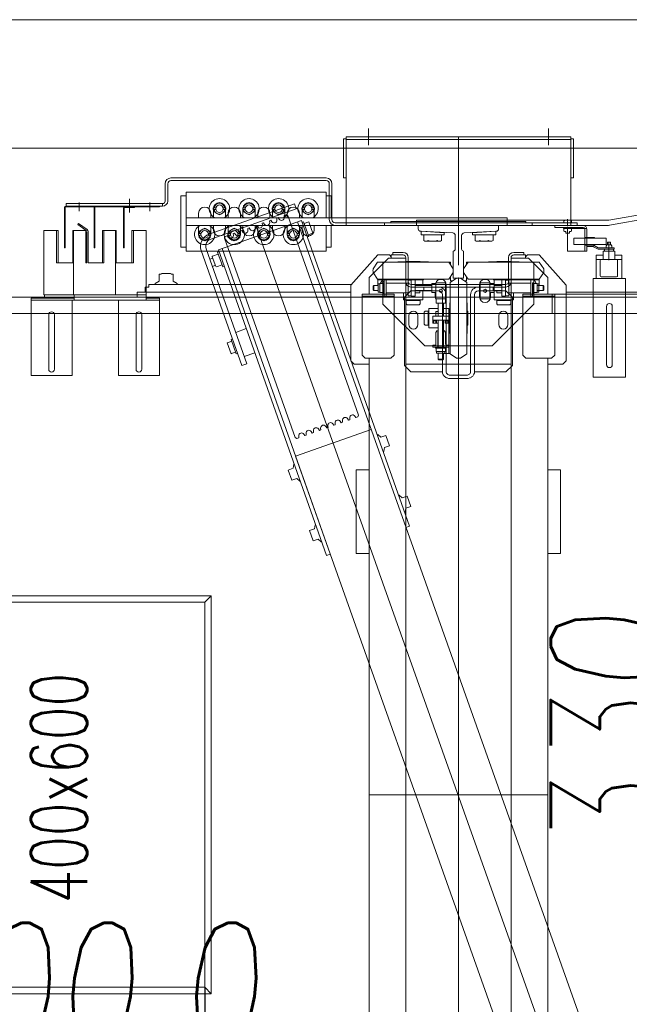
# Model space of a CAD drawing. Header units: millimetres. Extents: x 213386 to 459888, y 74252 to 208052.
# Tile 132 of 256: x 388364 to 389313, y 160598 to 162132. Entities that reach past the tile are written whole.
import ezdxf
from ezdxf.enums import TextEntityAlignment as Align

# ---------------------------------------------------------------- set-up
doc = ezdxf.new("R2010")
doc.units = ezdxf.units.MM
doc.linetypes.add('ČERCHOVANÁ', pattern=[25.4, 12.7, -6.35, 0, -6.35])
doc.layers.get('Defpoints').update_dxf_attribs({"color": 255, "lineweight": 0})
doc.layers.add('DIM_COMP_AUX', color=255, linetype='Continuous', lineweight=0, plot=False)
for name, color, linetype, lineweight in [('NOVÁ TENKÁ', 255, 'Continuous', 0), ('OSY', 255, 'Continuous', 0), ('ŽB', 255, 'Continuous', 0)]:
    doc.layers.add(name, color=color, linetype=linetype, lineweight=lineweight)
doc.styles.add('ROMANS', font='romans.shx', dxfattribs={"width": 0.75, "oblique": 5, "height": 200})
doc.styles.add('Text0.7_romans', font='romans.shx', dxfattribs={"width": 0.7})
doc.dimstyles.new('KONE_mm', dxfattribs={"dimscale": 15, "dimtxt": 3.5, "dimasz": 3.5, "dimexe": 2, "dimexo": 0, "dimgap": 2, "dimtad": 1, "dimdec": 0, "dimrnd": 0.01, "dimzin": 0, "dimdsep": 46, "dimtxsty": 'ROMANS', "dimsah": 1, "dimcen": 0, "dimclrd": 256, "dimclre": 256, "dimclrt": 256, "dimadec": 1, "dimazin": 3, "dimtfac": 1, "dimtdec": 0, "dimtmove": 0, "dimatfit": 3, "dimfxl": 1, "dimtolj": 1, "dimtzin": 0, "dimarcsym": 0})

# ---------------------------------------------------------------- blocks, each defined once
blk = doc.blocks.new('*D982')
at = {"layer": 'Defpoints', "color": 0, "transparency": 16777216}
for p in [(-429.8, 1725), (-300, 1725), (-300, 1325)]:
    blk.add_point(p, dxfattribs=at)
at = {"layer": 'DIM_COMP_AUX', "lineweight": -2, "transparency": 16777216}
for p, q in [((-300, 1725), (-459.8, 1725)), ((-429.8, 1377.5), (-429.8, 1672.5)), ((-300, 1325), (-459.8, 1325))]:
    blk.add_line(p, q, dxfattribs=at)
at = {"layer": 'DIM_COMP_AUX', "transparency": 16777216}
for points in [[(-421, 1672.5), (-438.5, 1672.5), (-429.8, 1725)], [(-421, 1377.5), (-438.5, 1377.5), (-429.8, 1325)]]:
    blk.add_solid(points, dxfattribs=at)
at = {"layer": 'DIM_COMP_AUX', "transparency": 16777216, "insert": (-299.8, 1525), "char_height": 200, "attachment_point": 5, "rotation": 270, "style": 'ROMANS'}
blk.add_mtext('\\A1;400.0', dxfattribs=at)
blk = doc.blocks.new('*D984')
at = {"layer": 'Defpoints', "color": 0, "transparency": 16777216}
for p in [(370, 556.2), (370, 505), (700, 505)]:
    blk.add_point(p, dxfattribs=at)
at = {"layer": 'DIM_COMP_AUX', "lineweight": -2, "transparency": 16777216}
for p, q in [((370, 505), (370, 586.2)), ((700, 505), (700, 586.2)), ((370, 556.2), (-134.9, 556.2)), ((647.5, 556.2), (422.5, 556.2))]:
    blk.add_line(p, q, dxfattribs=at)
at = {"layer": 'DIM_COMP_AUX', "transparency": 16777216}
for points in [[(422.5, 565), (422.5, 547.5), (370, 556.2)], [(647.5, 565), (647.5, 547.5), (700, 556.2)]]:
    blk.add_solid(points, dxfattribs=at)
at = {"layer": 'DIM_COMP_AUX', "transparency": 16777216, "insert": (91.3, 686.2), "char_height": 200, "attachment_point": 5, "style": 'ROMANS'}
blk.add_mtext('\\A1;330', dxfattribs=at)
blk = doc.blocks.new('10030_Elevator_0')
at = {"layer": 'NOVÁ TENKÁ'}
for p, q in [((775, 205), (775, 1880)), ((750, 205), (750, 1855)), ((773.4, 1595.35), (653.4, 1595.35)), ((653.4, 1595.35), (653.4, 1531.35)), ((770.4, 1395.35), (770.4, 1595.35)), ((773.4, 1574.35), (773.4, 1595.35)), ((662.9, 1567.85), (710.35, 1567.85)), ((710.35, 1567.85), (747.9, 1567.85)), ((773.4, 1528.35), (773.4, 1574.35)), ((778.9, 1574.35), (773.4, 1574.35)), ((709.85, 1558.85), (662.9, 1558.85)), ((747.9, 1558.85), (709.85, 1558.85)), ((778.9, 1553.85), (778.9, 1509.35)), ((917, 1540.5), (917, 1390.5)), ((917, 1540.5), (921, 1540.5)), ((921, 1540.5), (921, 1390.5)), ((653.4, 1531.35), (770.4, 1531.35)), ((773.4, 1528.35), (770.4, 1528.35)), ((778.9, 1528.35), (773.4, 1528.35)), ((878.9, 1529.35), (878.9, 1530.35)), ((879.26, 1509.31), (888.46, 1522.45)), ((880.8, 1508.02), (890.1, 1521.3)), ((890.1, 1521.3), (888.46, 1522.45)), ((922.76, 1520.19), (909.02, 1520.19)), ((778.9, 1507.85), (778.9, 1463.35)), ((828.9, 1508.55), (876.69, 1508.55)), ((828.9, 1506.55), (877.27, 1506.55)), ((778.9, 1482.35), (778.9, 1461.85)), ((878.9, 1463.85), (878.9, 1483.35)), ((653.4, 1459.35), (770.4, 1459.35)), ((653.4, 1395.35), (653.4, 1459.35)), ((653.4, 1395.35), (653.4, 1459.35)), ((878.9, 1463.85), (778.9, 1463.85)), ((778.9, 1461.85), (778.9, 1416.35)), ((828.9, 1463.85), (828.9, 1463.02)), ((828.9, 1463.85), (828.9, 1463.02)), ((828.9, 1438.35), (828.9, 1463.02)), ((878.9, 1463.02), (828.9, 1463.02)), ((878.9, 1464.02), (878.9, 1463.02)), ((914, 1451.19), (852, 1451.19)), ((852, 1450.19), (852, 1451.19)), ((914, 1450.19), (852, 1450.19)), ((928.4, 1442.19), (907.14, 1442.19)), ((915, 1434.19), (915, 1449.19)), ((916, 1434.19), (916, 1449.19)), ((662.9, 1431.85), (710.11, 1431.85)), ((710.11, 1431.85), (747.9, 1431.85)), ((775.16, 1430), (783, 1430)), ((783, 1097.5), (783, 1430)), ((828.9, 1438.35), (878.9, 1438.35)), ((916, 1434.19), (915, 1434.19)), ((710.11, 1422.85), (662.9, 1422.85)), ((747.9, 1422.85), (710.11, 1422.85)), ((773.4, 1416.35), (770.4, 1416.35)), ((773.4, 1395.35), (773.4, 1416.35)), ((773.4, 1416.35), (818.4, 1416.35)), ((818.9, 1416.35), (778.9, 1416.35)), ((791, 1417.5), (783, 1417.5)), ((791, 1417.5), (791, 1412)), ((791, 1412), (795, 1412)), ((795, 1096.61), (795, 1412)), ((796.72, 1402.25), (795, 1402.25)), ((800.33, 1396), (796.72, 1402.25)), ((811, 1396), (800.33, 1396)), ((811, 1396), (811, 1393)), ((922.76, 1410.19), (909.02, 1410.19)), ((653.4, 1395.35), (773.4, 1395.35)), ((811, 1393), (811.37, 1393)), ((811.37, 1393), (812, 1391.92)), ((812, 1391.92), (812, 1378.09)), ((917, 1390.5), (921, 1390.5)), ((952, 1386.5), (925, 1386.5)), ((952, 1382.5), (925, 1382.5)), ((796.72, 1367.75), (795, 1367.75)), ((800.33, 1374), (796.72, 1367.75)), ((800.33, 1374), (811, 1374)), ((811, 1377), (811.37, 1377)), ((811, 1374), (811, 1377)), ((811.37, 1377), (812, 1378.09)), ((957, 1377.5), (957, 1136)), ((961, 1377.5), (961, 1136)), ((847, 1136), (847, 1354)), ((847, 1354), (939, 1354)), ((853, 1362), (933, 1362)), ((853, 1354), (853, 1362)), ((887, 1354), (887, 854)), ((899, 1354), (899, 854)), ((933, 1354), (933, 1362)), ((939, 1354), (939, 1136)), ((874.41, 1334.78), (871.59, 1334.78)), ((871.59, 1334.78), (871.59, 1330.65)), ((874.41, 1330.65), (874.41, 1334.78)), ((-300, 1325), (-310, 1315)), ((300, 1325), (310, 1315)), ((668.73, 1266.94), (847.84, 1330.33)), ((671.39, 1259.4), (850.51, 1322.79)), ((868.11, 1333.47), (863.22, 1325)), ((863.22, 1325), (868.11, 1316.53)), ((871.59, 1333.47), (868.11, 1333.47)), ((871.59, 1315.22), (871.59, 1319.35)), ((873, 1334.5), (882, 1334.5)), ((877.89, 1333.47), (874.41, 1333.47)), ((874.41, 1319.35), (874.41, 1315.22)), ((882.78, 1325), (877.89, 1333.47)), ((877.89, 1316.53), (882.78, 1325)), ((882, 1334.5), (887, 1334.5)), ((906, 1334.5), (899, 1334.5)), ((825.35, 1297.97), (822.23, 1306.77)), ((845.14, 1304.98), (822.52, 1296.97)), ((838.05, 1313.32), (822.78, 1307.92)), ((823.17, 1313.12), (824.76, 1308.62)), ((834.48, 1317.12), (836.07, 1312.62)), ((842.31, 1303.98), (839.2, 1312.78)), ((845.98, 1302.62), (845.14, 1304.98)), ((865.82, 1315.48), (912.87, 1182.56)), ((868.11, 1316.53), (871.59, 1316.53)), ((874.41, 1315.22), (871.59, 1315.22)), ((873, 1315.5), (882, 1315.5)), ((873.36, 1318.15), (920.41, 1185.23)), ((874.41, 1316.53), (877.89, 1316.53)), ((887, 1311.5), (880, 1311.5)), ((882, 1315.5), (887, 1315.5)), ((899, 1315.5), (906, 1315.5)), ((904, 1311.5), (899, 1311.5)), ((908.11, 1310.47), (903.22, 1302)), ((913, 1311.5), (904, 1311.5)), ((911.59, 1310.47), (908.11, 1310.47)), ((911.59, 1307.65), (911.59, 1311.78)), ((911.59, 1311.78), (914.41, 1311.78)), ((914.41, 1311.78), (914.41, 1307.65)), ((917.89, 1310.47), (914.41, 1310.47)), ((922.78, 1302), (917.89, 1310.47)), ((848.8, 1303.63), (372.74, 1135.13)), ((556.33, 1183.91), (867.34, 1294.23)), ((704.04, 1290.05), (687.07, 1284.04)), ((704.04, 1290.05), (704.31, 1289.29)), ((706.54, 1282.98), (704.31, 1289.29)), ((737.59, 1257.9), (850.81, 1297.97)), ((823.35, 1294.62), (822.52, 1296.97)), ((894.59, 1174.5), (848.8, 1303.63)), ((867.34, 1294.23), (869.89, 1293.02)), ((868.61, 1288.22), (871.01, 1289.87)), ((869.89, 1293.02), (871.01, 1289.87)), ((874.41, 1288.78), (871.59, 1288.78)), ((871.59, 1288.78), (871.59, 1284.65)), ((874.41, 1284.65), (874.41, 1288.78)), ((880, 1292.5), (887, 1292.5)), ((904, 1292.5), (899, 1292.5)), ((903.22, 1302), (908.11, 1293.53)), ((913, 1292.5), (904, 1292.5)), ((908.11, 1293.53), (911.59, 1293.53)), ((911.59, 1296.35), (911.59, 1292.22)), ((911.59, 1292.22), (914.41, 1292.22)), ((914.41, 1292.22), (914.41, 1296.35)), ((914.41, 1293.53), (917.89, 1293.53)), ((917.89, 1293.53), (922.78, 1302)), ((709.37, 1283.98), (686.75, 1275.97)), ((687.58, 1273.61), (686.75, 1275.97)), ((687.34, 1283.28), (687.07, 1284.04)), ((689.57, 1276.97), (687.34, 1283.28)), ((710.2, 1281.62), (709.37, 1283.98)), ((726.25, 1260.25), (720.41, 1276.75)), ((868.11, 1287.47), (863.22, 1279)), ((863.22, 1279), (868.11, 1270.53)), ((871.59, 1287.47), (868.11, 1287.47)), ((874.29, 1280.62), (871.38, 1280.39)), ((871.59, 1269.22), (871.59, 1273.35)), ((872.62, 1276.91), (875.02, 1278.56)), ((873, 1288.5), (882, 1288.5)), ((874.29, 1280.62), (875.02, 1278.56)), ((877.89, 1287.47), (874.41, 1287.47)), ((874.41, 1273.35), (874.41, 1269.22)), ((882.78, 1279), (877.89, 1287.47)), ((877.89, 1270.53), (882.78, 1279)), ((882, 1288.5), (887, 1288.5)), ((906, 1288.5), (899, 1288.5)), ((737.59, 1257.9), (384.17, 1132.81)), ((668.73, 1266.94), (671.39, 1259.4)), ((688.55, 1246.9), (682.71, 1263.4)), ((868.11, 1270.53), (871.59, 1270.53)), ((874.41, 1269.22), (871.59, 1269.22)), ((873, 1269.5), (882, 1269.5)), ((874.41, 1270.53), (877.89, 1270.53)), ((878.3, 1269.31), (875.4, 1269.08)), ((876.63, 1265.6), (879.03, 1267.25)), ((878.3, 1269.31), (879.03, 1267.25)), ((882.31, 1258), (879.41, 1257.77)), ((887, 1265.5), (880, 1265.5)), ((882, 1269.5), (887, 1269.5)), ((882.31, 1258), (883.04, 1255.94)), ((899, 1269.5), (906, 1269.5)), ((904, 1265.5), (899, 1265.5)), ((908.11, 1264.47), (903.22, 1256)), ((913, 1265.5), (904, 1265.5)), ((911.59, 1264.47), (908.11, 1264.47)), ((911.59, 1261.65), (911.59, 1265.78)), ((911.59, 1265.78), (914.41, 1265.78)), ((914.41, 1265.78), (914.41, 1261.65)), ((917.89, 1264.47), (914.41, 1264.47)), ((922.78, 1256), (917.89, 1264.47)), ((-885.49, 616.04), (885.09, 1245.09)), ((874.41, 1242.78), (871.59, 1242.78)), ((871.59, 1242.78), (871.59, 1238.65)), ((874.41, 1238.65), (874.41, 1242.78)), ((880, 1246.5), (887, 1246.5)), ((880.64, 1254.29), (883.04, 1255.94)), ((886.32, 1246.69), (883.42, 1246.46)), ((884.65, 1242.98), (887.05, 1244.63)), ((886.32, 1246.69), (887.05, 1244.63)), ((904, 1246.5), (899, 1246.5)), ((903.22, 1256), (908.11, 1247.53)), ((913, 1246.5), (904, 1246.5)), ((908.11, 1247.53), (911.59, 1247.53)), ((911.59, 1250.35), (911.59, 1246.22)), ((911.59, 1246.22), (914.41, 1246.22)), ((914.41, 1246.22), (914.41, 1250.35)), ((914.41, 1247.53), (917.89, 1247.53)), ((917.89, 1247.53), (922.78, 1256)), ((868.11, 1241.47), (863.22, 1233)), ((863.22, 1233), (868.11, 1224.53)), ((871.59, 1241.47), (868.11, 1241.47)), ((871.59, 1223.22), (871.59, 1227.35)), ((873, 1242.5), (882, 1242.5)), ((877.89, 1241.47), (874.41, 1241.47)), ((874.41, 1227.35), (874.41, 1223.22)), ((882.78, 1233), (877.89, 1241.47)), ((877.89, 1224.53), (882.78, 1233)), ((882, 1242.5), (887, 1242.5)), ((890.33, 1235.38), (887.43, 1235.15)), ((888.67, 1231.67), (891.07, 1233.32)), ((890.33, 1235.38), (891.07, 1233.32)), ((906, 1242.5), (899, 1242.5)), ((868.11, 1224.53), (871.59, 1224.53)), ((874.41, 1223.22), (871.59, 1223.22)), ((873, 1223.5), (882, 1223.5)), ((874.41, 1224.53), (877.89, 1224.53)), ((887, 1219.5), (880, 1219.5)), ((882, 1223.5), (887, 1223.5)), ((894.35, 1224.07), (891.44, 1223.84)), ((892.68, 1220.36), (895.08, 1222.01)), ((894.35, 1224.07), (895.08, 1222.01)), ((898.36, 1212.76), (895.46, 1212.53)), ((898.36, 1212.76), (899.09, 1210.7)), ((899, 1223.5), (906, 1223.5)), ((904, 1219.5), (899, 1219.5)), ((908.11, 1218.47), (903.22, 1210)), ((913, 1219.5), (904, 1219.5)), ((911.59, 1218.47), (908.11, 1218.47)), ((911.59, 1215.65), (911.59, 1219.78)), ((911.59, 1219.78), (914.41, 1219.78)), ((914.41, 1219.78), (914.41, 1215.65)), ((917.89, 1218.47), (914.41, 1218.47)), ((922.78, 1210), (917.89, 1218.47)), ((874.41, 1196.78), (871.59, 1196.78)), ((871.59, 1196.78), (871.59, 1192.65)), ((874.41, 1192.65), (874.41, 1196.78)), ((880, 1200.5), (887, 1200.5)), ((896.69, 1209.05), (899.09, 1210.7)), ((904, 1200.5), (899, 1200.5)), ((902.37, 1201.45), (899.47, 1201.22)), ((903.49, 1198.3), (902.27, 1195.75)), ((902.37, 1201.45), (903.49, 1198.3)), ((903.22, 1210), (908.11, 1201.53)), ((913, 1200.5), (904, 1200.5)), ((908.11, 1201.53), (911.59, 1201.53)), ((911.59, 1204.35), (911.59, 1200.22)), ((911.59, 1200.22), (914.41, 1200.22)), ((914.41, 1200.22), (914.41, 1204.35)), ((914.41, 1201.53), (917.89, 1201.53)), ((917.89, 1201.53), (922.78, 1210)), ((-891.82, 679.78), (527.46, 1183.53)), ((492.54, 1181.78), (488.42, 1176.95)), ((505.9, 1194.99), (489.88, 1189.32)), ((492.54, 1181.78), (489.88, 1189.32)), ((508.57, 1187.45), (505.9, 1194.99)), ((508.57, 1187.45), (514.81, 1186.29)), ((514.81, 1186.29), (515.09, 1185.51)), ((569.17, 1065.69), (527.46, 1183.53)), ((556.32, 1183.91), (555.11, 1181.35)), ((555.11, 1181.35), (556.23, 1178.2)), ((902.27, 1195.75), (591.26, 1085.42)), ((868.11, 1195.47), (863.22, 1187)), ((863.22, 1187), (868.11, 1178.53)), ((871.59, 1195.47), (868.11, 1195.47)), ((871.59, 1177.22), (871.59, 1181.35)), ((873, 1196.5), (882, 1196.5)), ((877.89, 1195.47), (874.41, 1195.47)), ((874.41, 1181.35), (874.41, 1177.22)), ((882.78, 1187), (877.89, 1195.47)), ((877.89, 1178.53), (882.78, 1187)), ((882, 1196.5), (887, 1196.5)), ((906, 1196.5), (899, 1196.5)), ((920.41, 1185.23), (912.87, 1182.56)), ((-526.87, 676.67), (892.48, 1180.44)), ((418.45, 1005.98), (894.59, 1174.5)), ((488.42, 1176.95), (488.69, 1176.17)), ((559.13, 1178.43), (556.23, 1178.2)), ((559.51, 1168.95), (561.91, 1170.61)), ((559.51, 1168.95), (560.24, 1166.89)), ((563.14, 1167.12), (560.24, 1166.89)), ((868.11, 1178.53), (871.59, 1178.53)), ((869.9, 1163.11), (892.52, 1171.12)), ((874.41, 1177.22), (871.59, 1177.22)), ((873, 1177.5), (882, 1177.5)), ((874.41, 1178.53), (877.89, 1178.53)), ((887, 1173.5), (880, 1173.5)), ((882, 1177.5), (887, 1177.5)), ((890.16, 1170.28), (892.83, 1162.74)), ((891.69, 1173.48), (892.52, 1171.12)), ((899, 1177.5), (906, 1177.5)), ((904, 1173.5), (899, 1173.5)), ((908.11, 1172.47), (903.22, 1164)), ((913, 1173.5), (904, 1173.5)), ((911.59, 1172.47), (908.11, 1172.47)), ((911.59, 1169.65), (911.59, 1173.78)), ((911.59, 1173.78), (914.41, 1173.78)), ((914.41, 1173.78), (914.41, 1169.65)), ((917.89, 1172.47), (914.41, 1172.47)), ((922.78, 1164), (917.89, 1172.47)), ((411.63, 1161.62), (395.61, 1155.95)), ((398.28, 1148.41), (395.61, 1155.95)), ((414.3, 1154.08), (411.63, 1161.62)), ((414.3, 1154.08), (420.55, 1152.92)), ((420.55, 1152.92), (420.82, 1152.15)), ((563.52, 1157.64), (565.92, 1159.3)), ((563.52, 1157.64), (564.25, 1155.58)), ((567.15, 1155.82), (564.25, 1155.58)), ((869.06, 1165.47), (869.9, 1163.11)), ((874.92, 1156.4), (872.25, 1163.95)), ((874.92, 1156.4), (892.83, 1162.74)), ((880, 1154.5), (887, 1154.5)), ((904, 1154.5), (899, 1154.5)), ((903.22, 1164), (908.11, 1155.53)), ((913, 1154.5), (904, 1154.5)), ((908.11, 1155.53), (911.59, 1155.53)), ((911.59, 1158.35), (911.59, 1154.22)), ((911.59, 1154.22), (914.41, 1154.22)), ((914.41, 1154.22), (914.41, 1158.35)), ((914.41, 1155.53), (917.89, 1155.53)), ((917.89, 1155.53), (922.78, 1164)), ((398.28, 1148.41), (394.15, 1143.58)), ((394.15, 1143.58), (394.43, 1142.8)), ((567.53, 1146.34), (569.93, 1147.99)), ((567.53, 1146.34), (568.26, 1144.28)), ((571.16, 1144.51), (568.26, 1144.28)), ((571.54, 1135.03), (573.94, 1136.68)), ((887, 1136), (847, 1136)), ((853, 1128), (853, 1136)), ((939, 1136), (899, 1136)), ((933, 1128), (933, 1136)), ((374.74, 1129.47), (372.74, 1135.13)), ((571.54, 1135.03), (572.27, 1132.97)), ((575.18, 1133.2), (572.27, 1132.97)), ((575.55, 1123.72), (577.95, 1125.37)), ((575.55, 1123.72), (576.28, 1121.66)), ((579.19, 1121.89), (576.28, 1121.66)), ((887, 1128), (853, 1128)), ((891, 815), (891, 1122)), ((952, 1131), (896, 1131)), ((952, 1127), (896, 1127)), ((933, 1128), (899, 1128)), ((579.57, 1112.41), (581.96, 1114.06)), ((579.57, 1112.41), (580.3, 1110.35)), ((583.2, 1110.58), (580.3, 1110.35)), ((991.79, 1105), (887, 1105)), ((887, 1105), (887, 755)), ((887, 755), (887, 1105)), ((887, 1105), (887, 755)), ((891, 1105), (891, 755)), ((960, 1105), (1025, 1105)), ((1021, 1105), (1021, 755)), ((1025, 1105), (1025, 755)), ((1025, 755), (1025, 1105)), ((1025, 1105), (1025, 755)), ((583.58, 1101.1), (585.98, 1102.75)), ((583.58, 1101.1), (584.31, 1099.04)), ((587.21, 1099.27), (584.31, 1099.04)), ((587.59, 1089.79), (589.99, 1091.44)), ((587.59, 1089.79), (588.71, 1086.64)), ((676, 1097.5), (671, 1092.5)), ((671, 1092.5), (671, 1069)), ((794, 1097.5), (676, 1097.5)), ((841, 1055.5), (794, 1097.5)), ((376, 1089), (506, 1089)), ((376, 1077), (376, 1089)), ((376, 1071), (376, 1077)), ((506, 1077), (506, 1089)), ((506, 1071), (506, 1077)), ((588.71, 1086.64), (591.26, 1085.42)), ((685, 1080), (680, 1075)), ((680, 1075), (680, 1035)), ((685, 1080), (780, 1080)), ((777, 1030), (777, 1080)), ((780, 1030), (780, 1080)), ((680, 1069), (-806, 1069)), ((0, 1069), (0, 791)), ((376, 1071), (376, 1069)), ((506, 1071), (506, 1069)), ((806, 1069), (780, 1069)), ((786.5, 1062.89), (785.5, 1061.89)), ((793.5, 1061.89), (785.5, 1061.89)), ((785.5, 1061.89), (785.5, 1055.1)), ((792.5, 1062.89), (786.5, 1062.89)), ((793.5, 1061.89), (792.5, 1062.89)), ((793.5, 1061.89), (793.5, 1055.1)), ((813.5, 1062.89), (803.5, 1055.88)), ((836, 1039), (806, 1069)), ((819.5, 1062.89), (829.5, 1055.88)), ((1037.91, 1070.03), (1012.09, 1070.03)), ((534.41, 1047.02), (534.68, 1046.24)), ((534.68, 1046.24), (540.92, 1045.09)), ((543.59, 1037.54), (540.92, 1045.09)), ((543.59, 1037.54), (559.62, 1043.22)), ((561.08, 1055.59), (556.95, 1050.76)), ((556.95, 1050.76), (559.62, 1043.22)), ((560.8, 1056.36), (561.08, 1055.59)), ((764.5, 1047.5), (699.5, 982.5)), ((829.5, 1047.5), (764.5, 1047.5)), ((777, 1045.5), (789.5, 1045.5)), ((777, 1042.5), (777, 1045.5)), ((797.5, 1047.1), (781.5, 1047.1)), ((781.5, 1047.1), (781.5, 1045.5)), ((781.5, 1045.5), (797.5, 1045.5)), ((796.69, 1052.6), (782.31, 1052.6)), ((782.31, 1047.5), (782.31, 1052.6)), ((783, 1055.1), (783, 1052.6)), ((783, 1055.1), (796, 1055.1)), ((784.11, 1047.1), (794.89, 1047.1)), ((802, 1045.5), (789.5, 1045.5)), ((793.5, 1055.5), (802, 1055.5)), ((796, 1055.1), (796, 1052.6)), ((796.69, 1047.5), (796.69, 1052.6)), ((797.5, 1045.5), (797.5, 1047.1)), ((802, 985.5), (802, 1055.5)), ((802, 1055), (802, 985)), ((802, 1055), (802, 985)), ((802, 1042.5), (802, 1045.5)), ((803.5, 1055.88), (803.5, 1000.5)), ((829.5, 1055.88), (829.5, 1000.5)), ((841, 1055.5), (841, 1052.5)), ((841, 1037.5), (841, 1052.5)), ((887, 1045), (887, 745)), ((887, 1045), (891, 1045)), ((891, 1045), (891, 745)), ((680, 1035), (685, 1030)), ((685, 1030), (780, 1030)), ((777, 1042.5), (780.5, 1042.5)), ((799, 1042.5), (778.5, 1042.5)), ((778.5, 1042.5), (799, 1042.5)), ((782, 1042.5), (782, 1008.5)), ((797, 1042.5), (797, 1008.5)), ((802, 1042.5), (798.5, 1042.5)), ((836, 1020), (836, 1039)), ((836, 1034.5), (841, 1034.5)), ((838, 1034.5), (841, 1037.5)), ((841, 1032), (841, 1034.5)), ((841, 1032), (841, 1016)), ((841, 1032), (845, 1032)), ((845, 1032), (845, 1016)), ((891, 1035), (893, 1035)), ((893, 1035), (893, 930)), ((440.14, 1013.66), (440.41, 1012.88)), ((440.41, 1012.88), (446.66, 1011.72)), ((466.81, 1022.22), (462.68, 1017.39)), ((462.68, 1017.39), (465.35, 1009.85)), ((466.53, 1023), (466.81, 1022.22)), ((669, 1014), (659, 1004)), ((775, 1014), (669, 1014)), ((771, 1015.5), (771, 1000.5)), ((782, 1015.5), (771, 1015.5)), ((785, 1004), (775, 1014)), ((803, 1000.5), (803, 1024)), ((830, 1000.5), (830, 1024)), ((836, 1020), (836, 1012)), ((836, 1012), (-837, 1012)), ((418.45, 1005.98), (416.45, 1011.64)), ((449.32, 1004.18), (446.66, 1011.72)), ((449.32, 1004.18), (465.35, 1009.85)), ((659, 961), (659, 1004)), ((671, 1012), (671, 848)), ((763.5, 1009.98), (764.97, 1011.45)), ((763.5, 991.02), (763.5, 1009.98)), ((771, 1011.45), (764.97, 1011.45)), ((770, 1011.45), (770, 1000.5)), ((770, 989.55), (770, 1000.5)), ((771, 1011.45), (771, 1000.5)), ((771, 985.5), (771, 1000.5)), ((771, 989.55), (771, 1000.5)), ((777, 997.5), (777, 1003.5)), ((777, 1003.5), (802, 1003.5)), ((777, 997.5), (802, 997.5)), ((777.25, 1008.5), (789.5, 1008.5)), ((777.25, 1003.5), (777.25, 1008.5)), ((782, 997.5), (782, 989.95)), ((782, 995.5), (782, 997.5)), ((785, 1004), (785, 961)), ((785.5, 997.5), (785.5, 971.5)), ((801.75, 1008.5), (789.5, 1008.5)), ((801.75, 1003.5), (789.5, 1003.5)), ((791, 1004), (791, 930)), ((793.5, 997.5), (793.5, 971.5)), ((795, 1004), (795, 930)), ((837, 1008), (799, 1008)), ((801.75, 1003.5), (801.75, 1008.5)), ((802, 992), (802, 1009)), ((803, 1009), (802, 1009)), ((803, 1000.5), (803, 977)), ((803.5, 945.12), (803.5, 1000.5)), ((829.5, 945.12), (829.5, 1000.5)), ((830, 1011.25), (831, 1011.25)), ((830, 1000.5), (830, 977)), ((831, 1011.25), (831, 1000.5)), ((831, 989.75), (831, 1000.5)), ((699.5, 982.5), (699.5, 877.5)), ((733.02, 983.5), (731.55, 982.03)), ((731.55, 976), (731.55, 982.03)), ((751.98, 983.5), (733.02, 983.5)), ((751.98, 983.5), (753.45, 982.03)), ((753.45, 976), (753.45, 982.03)), ((763.5, 991.02), (764.97, 989.55)), ((771, 989.55), (764.97, 989.55)), ((785.5, 985.5), (771, 985.5)), ((785.5, 989.95), (782, 989.95)), ((785, 984), (791, 984)), ((791, 984), (791, 961)), ((793.5, 985.5), (802, 985.5)), ((803, 992), (802, 992)), ((803, 984), (802, 985)), ((803, 984), (802, 985)), ((830, 989.75), (831, 989.75)), ((863.57, 983.86), (872.38, 983.86)), ((872.38, 988), (872.38, 952)), ((872.38, 988), (878.28, 988)), ((872.38, 983.86), (872.38, 956.14)), ((875.38, 952), (878.28, 988)), ((887, 995.5), (887, 698.04)), ((887, 995.5), (895, 995.5)), ((895, 995.5), (895, 698.04)), ((697.5, 970), (697.5, 957.5)), ((700.5, 970), (697.5, 970)), ((700.5, 970), (700.5, 966.5)), ((700.51, 966.79), (700.65, 965.85)), ((727.5, 976), (742.5, 976)), ((727.5, 961.5), (727.5, 976)), ((731.55, 977), (742.5, 977)), ((731.55, 976), (742.5, 976)), ((734.5, 969.75), (734.5, 961.5)), ((734.5, 969.75), (739.5, 969.75)), ((734.5, 968.75), (738.5, 968.75)), ((738.5, 968.75), (738.5, 965.25)), ((738.5, 965.25), (738.5, 967)), ((739.5, 970), (739.5, 945)), ((745.5, 970), (739.5, 970)), ((739.5, 969.75), (739.5, 957.5)), ((753.45, 977), (742.5, 977)), ((757.5, 976), (742.5, 976)), ((753.45, 976), (742.5, 976)), ((745.5, 970), (745.5, 945)), ((757.5, 961.5), (757.5, 976)), ((782.31, 965), (782.31, 971.5)), ((782.31, 971.5), (796.69, 971.5)), ((796.69, 965), (796.69, 971.5)), ((862.28, 980.39), (862.28, 959.61)), ((659, 961), (659, 955)), ((659, 955), (779, 955)), ((677.5, 960.5), (678.5, 961.5)), ((677.5, 954.5), (677.5, 960.5)), ((678.5, 953.5), (677.5, 954.5)), ((678.5, 961.5), (687.9, 961.5)), ((678.5, 953.5), (678.5, 961.5)), ((678.5, 953.5), (687.9, 953.5)), ((687.5, 953.5), (687.5, 945)), ((687.5, 953.5), (687.5, 943)), ((687.9, 951), (687.9, 964)), ((687.9, 964), (690.4, 964)), ((690.4, 964.69), (690.4, 950.31)), ((695.9, 964.69), (690.4, 964.69)), ((695.9, 965.5), (695.9, 949.5)), ((697.5, 965.5), (695.9, 965.5)), ((695.9, 952.11), (695.9, 962.89)), ((697.5, 949.5), (697.5, 965.5)), ((722.5, 962), (697.5, 962)), ((697.5, 961.5), (739.5, 961.5)), ((697.5, 950), (697.5, 957.5)), ((697.5, 945), (697.5, 957.5)), ((697.5, 950), (697.5, 954.5)), ((697.5, 953.5), (739.5, 953.5)), ((722.5, 953), (697.5, 953)), ((702, 965), (719.9, 965)), ((722.5, 963.5), (719.9, 965)), ((722.5, 951.5), (719.9, 950)), ((722.5, 963.5), (722.5, 961.5)), ((722.5, 951.5), (722.5, 953.5)), ((734.5, 965.25), (738.5, 965.25)), ((734.5, 964.25), (739.5, 964.25)), ((739.5, 945.25), (739.5, 957.5)), ((747.5, 965), (745.5, 965)), ((745.5, 965), (753.05, 965)), ((745.5, 961.5), (765.99, 961.5)), ((745.5, 953.5), (765.99, 953.5)), ((753.05, 961.5), (753.05, 965)), ((757.5, 953.5), (757.5, 945)), ((765.99, 950.32), (765.99, 964.7)), ((772.5, 964.7), (765.99, 964.7)), ((772.49, 962.9), (772.49, 952.11)), ((772.5, 965), (797.5, 965)), ((772.5, 965), (772.5, 950)), ((775.5, 966), (782.31, 966)), ((794.89, 965), (784.11, 965)), ((797.5, 965), (797.5, 950)), ((829.5, 957.5), (829.5, 942.5)), ((872.38, 956.14), (863.57, 956.14)), ((872.38, 952), (875.38, 952)), ((648.54, 943), (648.54, 917)), ((648.54, 917), (648.54, 943)), ((653.77, 917), (653.77, 943)), ((659, 949), (779, 949)), ((680.11, 933), (687.12, 943)), ((687.12, 943), (742.5, 943)), ((700.5, 945), (687.5, 945)), ((687.9, 951), (690.4, 951)), ((695.9, 950.31), (690.4, 950.31)), ((695.9, 949.5), (697.5, 949.5)), ((757.5, 945), (698.84, 945)), ((700.5, 945), (700.5, 948.5)), ((702, 950), (719.9, 950)), ((742.5, 943.5), (719, 943.5)), ((751, 945), (734, 945)), ((734, 943.5), (734, 945)), ((734.5, 945), (734.5, 950.75)), ((734.5, 950.75), (739.5, 950.75)), ((734.5, 949.75), (738.5, 949.75)), ((734.5, 946.25), (738.5, 946.25)), ((734.5, 945.25), (739.5, 945.25)), ((734.5, 945.25), (739.5, 945.25)), ((738.5, 946.5), (738.5, 949.75)), ((738.5, 946.25), (738.5, 949.75)), ((742.5, 943.5), (766, 943.5)), ((797.88, 943), (742.5, 943)), ((751, 943.5), (751, 945)), ((772.5, 950.32), (765.99, 950.32)), ((797.5, 950), (772.5, 950)), ((794.5, 949), (775.5, 949)), ((804.89, 933), (797.88, 943)), ((807.24, 942.5), (800.5, 942.5)), ((800.5, 942.5), (800.5, 939.26)), ((813.5, 938.11), (803.5, 945.12)), ((819.5, 938.11), (829.5, 945.12)), ((829.5, 942.5), (825.76, 942.5)), ((-805, 930), (805, 930)), ((-750, 930), (750, 930)), ((680.11, 927), (687.12, 917)), ((791, 930), (791, 856)), ((795, 930), (795, 856)), ((804.89, 927), (797.88, 917)), ((800.5, 917.5), (800.5, 920.74)), ((813.5, 921.89), (803.5, 914.88)), ((819.5, 921.89), (829.5, 914.88)), ((825.18, 930), (948.82, 930)), ((887, 930), (887, 715.55)), ((887, 930), (1025, 930)), ((893, 825), (893, 930)), ((779, 911), (659, 911)), ((687.12, 917), (742.5, 917)), ((742.5, 916.5), (719, 916.5)), ((731.75, 916.5), (731.75, 915.5)), ((731.75, 915.5), (742.5, 915.5)), ((797.88, 917), (742.5, 917)), ((742.5, 916.5), (766, 916.5)), ((753.25, 915.5), (742.5, 915.5)), ((753.25, 916.5), (753.25, 915.5)), ((807.24, 917.5), (800.5, 917.5)), ((803.5, 914.88), (803.5, 859.5)), ((829.5, 917.5), (825.76, 917.5)), ((829.5, 902.5), (829.5, 917.5)), ((829.5, 914.88), (829.5, 859.5)), ((872.38, 872), (872.38, 908)), ((872.38, 908), (875.38, 908)), ((875.38, 908), (878.28, 872)), ((659, 899), (659, 905)), ((659, 905), (779, 905)), ((659, 856), (659, 899)), ((772.5, 896), (797.5, 896)), ((772.5, 881), (772.5, 896)), ((775.5, 897), (794.5, 897)), ((785, 899), (785, 856)), ((791, 899), (791, 876)), ((791, 880), (791, 890)), ((797.5, 881), (797.5, 896)), ((862.28, 879.61), (862.28, 900.39)), ((872.38, 903.86), (863.57, 903.86)), ((872.38, 876.14), (872.38, 903.86)), ((764.5, 812.5), (699.5, 877.5)), ((785.5, 874.5), (771, 874.5)), ((771, 874.5), (771, 859.5)), ((797.5, 881), (772.5, 881)), ((782.31, 880), (775.5, 880)), ((782.31, 881), (782.31, 874.5)), ((784.11, 881), (794.89, 881)), ((794.89, 874.5), (784.11, 874.5)), ((785, 876), (791, 876)), ((785.5, 862.5), (785.5, 874.5)), ((793.5, 874.5), (802, 874.5)), ((793.5, 862.5), (793.5, 874.5)), ((796.69, 881), (796.69, 874.5)), ((803, 876), (802, 875)), ((802, 805), (802, 875)), ((802, 874.5), (802, 804.5)), ((803, 859.5), (803, 883)), ((830, 859.5), (830, 883)), ((863.57, 876.14), (872.38, 876.14)), ((763.5, 868.98), (764.97, 870.45)), ((763.5, 868.98), (763.5, 859.5)), ((763.5, 850.02), (763.5, 859.5)), ((771, 870.45), (764.97, 870.45)), ((770, 870.45), (770, 859.5)), ((770, 848.55), (770, 859.5)), ((771, 870.45), (771, 859.5)), ((771, 844.5), (771, 859.5)), ((771, 848.55), (771, 859.5)), ((777, 862.5), (802, 862.5)), ((777, 862.5), (777, 856.5)), ((782, 870.05), (782, 862.5)), ((785.5, 870.05), (782, 870.05)), ((803, 868), (802, 868)), ((802, 868), (802, 851)), ((803, 859.5), (803, 836)), ((803.5, 804.12), (803.5, 859.5)), ((829.5, 804.12), (829.5, 859.5)), ((830, 870.25), (831, 870.25)), ((830, 859.5), (830, 836)), ((831, 870.25), (831, 859.5)), ((831, 848.75), (831, 859.5)), ((872.38, 872), (878.28, 872)), ((-836, 848), (836, 848)), ((659, 856), (669, 846)), ((669, 846), (775, 846)), ((763.5, 850.02), (764.97, 848.55)), ((771, 848.55), (764.97, 848.55)), ((782, 844.5), (771, 844.5)), ((775, 846), (785, 856)), ((777, 856.5), (802, 856.5)), ((777.25, 856.5), (789.5, 856.5)), ((777.25, 856.5), (777.25, 851.5)), ((777.25, 851.5), (789.5, 851.5)), ((799, 856.5), (778.5, 856.5)), ((782, 817.5), (782, 851.5)), ((801.75, 856.5), (789.5, 856.5)), ((801.75, 851.5), (789.5, 851.5)), ((797, 817.5), (797, 851.5)), ((799, 852), (837, 852)), ((799, 848), (837, 848)), ((801.75, 856.5), (801.75, 851.5)), ((803, 851), (802, 851)), ((830, 848.75), (831, 848.75)), ((836, 840), (836, 848)), ((841, 844), (841, 828)), ((845, 844), (845, 828)), ((899, 854), (887, 854)), ((685, 830), (680, 825)), ((685, 830), (780, 830)), ((777, 830), (777, 780)), ((780, 830), (780, 780)), ((836, 840), (836, 821)), ((680, 825), (680, 785)), ((777, 817.5), (780.5, 817.5)), ((777, 817.5), (777, 814.5)), ((777, 814.5), (789.5, 814.5)), ((778.5, 817.5), (799, 817.5)), ((798.5, 817.5), (780.5, 817.5)), ((781.5, 814.5), (797.5, 814.5)), ((781.5, 812.9), (781.5, 814.5)), ((797.5, 814.5), (797.5, 812.9)), ((802, 817.5), (798.5, 817.5)), ((802, 817.5), (802, 814.5)), ((806, 791), (836, 821)), ((841, 825.5), (836, 825.5)), ((841, 822.5), (838, 825.5)), ((841, 828), (841, 825.5)), ((841, 828), (845, 828)), ((841, 807.5), (841, 822.5)), ((887, 815), (891, 815)), ((891, 825), (893, 825)), ((829.5, 812.5), (764.5, 812.5)), ((797.5, 812.9), (781.5, 812.9)), ((782.31, 812.9), (782.31, 807.4)), ((796.69, 807.4), (782.31, 807.4)), ((783, 804.9), (783, 807.4)), ((783, 804.9), (796, 804.9)), ((784.11, 812.9), (794.89, 812.9)), ((785.5, 798.11), (785.5, 807.4)), ((793.5, 798.11), (785.5, 798.11)), ((786.5, 797.11), (785.5, 798.11)), ((793.5, 798.11), (792.5, 797.11)), ((793.5, 798.11), (793.5, 807.4)), ((793.5, 804.5), (802, 804.5)), ((794, 762.5), (841, 804.5)), ((796, 804.9), (796, 807.4)), ((796.69, 812.9), (796.69, 807.4)), ((813.5, 797.11), (803.5, 804.12)), ((819.5, 797.11), (829.5, 804.12)), ((841, 807.5), (841, 804.5)), ((-806, 791), (680, 791)), ((376, 789), (376, 791)), ((376, 789), (376, 783)), ((376, 783), (376, 771)), ((506, 789), (506, 791)), ((506, 789), (506, 783)), ((506, 783), (506, 771)), ((671, 791), (671, 767.5)), ((680, 785), (685, 780)), ((750, 784), (780, 784)), ((750, 558), (750, 784)), ((806, 791), (780, 791)), ((780, 784), (780, 558)), ((792.5, 797.11), (786.5, 797.11)), ((1037.91, 789.97), (1012.09, 789.97)), ((376, 771), (506, 771)), ((671, 767.5), (676, 762.5)), ((685, 780), (774, 780)), ((777, 780), (774, 780)), ((777, 780), (780, 780)), ((887, 780), (884, 780)), ((884, 760), (884, 780)), ((887, 736), (887, 780)), ((794, 762.5), (676, 762.5)), ((783, 430), (783, 762.5)), ((882, 760), (847, 760)), ((847, 730), (847, 760)), ((877.4, 763), (877.4, 764.33)), ((877.4, 755.67), (877.4, 757)), ((881.86, 765.77), (877.94, 765.77)), ((881.86, 754.23), (877.94, 754.23)), ((882, 730.08), (882, 760)), ((882.4, 766.25), (884, 766.25)), ((882.4, 753.75), (882.4, 766.25)), ((882.4, 764.33), (882.4, 760)), ((882.4, 753.75), (884, 753.75)), ((884, 760), (884, 766.25)), ((884, 736), (884, 760)), ((896.79, 760), (886, 760)), ((887, 755), (991.79, 755)), ((891, 765.77), (894.46, 765.77)), ((891, 754.23), (891, 765.77)), ((894.46, 754.23), (891, 754.23)), ((895, 755.67), (895, 764.33)), ((1025, 755), (960, 755)), ((857, 750.18), (867, 750.18)), ((887, 745), (891, 745)), ((881, 733), (847, 733)), ((881, 730), (847, 730)), ((854, 730.18), (854, 720.68)), ((854, 730.18), (856, 730.18)), ((856, 732.18), (857, 732.18)), ((857, 732.18), (856, 732.18)), ((868, 732.18), (867, 732.18)), ((867, 732.18), (868, 732.18)), ((867, 700.18), (867, 725.18)), ((868, 718.18), (868, 732.18)), ((650.4, 720), (804.4, 720)), ((650.4, 720), (650.4, 670)), ((804.4, 670), (804.4, 720)), ((804.4, 715.68), (840.4, 715.68)), ((807, 683.68), (807, 707.68)), ((808.5, 709.18), (832.5, 709.18)), ((834, 675.68), (834, 715.68)), ((840.4, 704.68), (840.4, 715.68)), ((850, 687.68), (850, 711.68)), ((853.76, 719.74), (850.47, 713.56)), ((852, 687.68), (852, 711.68)), ((855.53, 718.8), (852.24, 712.62)), ((856, 718.18), (857, 718.18)), ((867, 718.18), (868, 718.18)), ((669.9, 699.5), (760.9, 699.5)), ((669.9, 690.5), (760.9, 690.5)), ((833.05, 695.68), (856.8, 695.68)), ((834, 704.68), (847, 704.68)), ((847, 686.68), (847, 704.68)), ((847, 702.68), (850, 702.68)), ((850.4, 695.68), (856.8, 695.68)), ((852, 698.99), (852, 692.36)), ((855.19, 700.1), (852.41, 700.1)), ((855.19, 691.26), (852.41, 691.26)), ((856.8, 695.68), (861.5, 695.68)), ((857, 700.18), (867, 700.18)), ((887.3, 694.57), (939.02, 401.29)), ((895.18, 695.96), (946.89, 402.68)), ((804.4, 675.68), (840.4, 675.68)), ((808.5, 682.18), (832.5, 682.18)), ((834, 686.68), (847, 686.68)), ((840.4, 675.68), (840.4, 686.68)), ((847, 688.68), (850, 688.68)), ((850, 687.68), (852, 687.68)), ((650.4, 670), (804.4, 670))]:
    blk.add_line(p, q, dxfattribs=at)
for points in [[(-310, 1315), (310, 1315), (310, 1735), (-310, 1735)], [(-300, 1325), (300, 1325), (300, 1725), (-300, 1725)]]:
    blk.add_lwpolyline(points, close=True, dxfattribs=at)
for points in [[(878.9, 1555.85), (878.9, 1575.35), (778.9, 1575.35), (778.9, 1553.85)], [(878.9, 1553.35), (878.9, 1555.85), (828.9, 1555.85), (828.9, 1529.35)], [(878.9, 1553.35), (828.9, 1553.35), (828.9, 1530.35), (878.9, 1530.35)], [(915, 1543.19), (852, 1543.19), (852, 1542.19), (915, 1542.19)], [(917, 1541.19), (917, 1395.19), (916, 1395.19), (916, 1541.19)], [(878.9, 1509.03), (878.9, 1529.35), (778.9, 1529.35), (778.9, 1507.85)], [(878.9, 1509.03), (878.9, 1509.85), (828.9, 1509.85), (828.9, 1508.55)], [(828.9, 1506.55), (828.9, 1484.35), (878.9, 1484.35)], [(828.9, 1506.55), (828.9, 1481.85), (878.9, 1481.85), (878.9, 1484.35)], [(915, 1496.19), (852, 1496.19), (852, 1497.19), (915, 1497.19)], [(818.9, 1416.35), (878.9, 1416.35), (878.9, 1438.35)], [(828.9, 1438.35), (828.9, 1435.85), (878.9, 1435.85), (878.9, 1438.35)], [(828.9, 1438.35), (828.9, 1435.85), (878.9, 1435.85), (878.9, 1438.35)], [(887, 815), (887, 866.5), (887, 993.5), (887, 1122)], [(961, 1105), (1022, 1105), (1022, 1109), (961, 1109), (961, 1105)], [(802, 1048.39), (797, 1051.27), (796.69, 1051.09)], [(801.8, 1042.5), (802, 1042.61), (802, 1048.39)], [(801.8, 817.5), (802, 817.39), (802, 811.61)], [(802, 811.61), (797, 808.73), (796.69, 808.91)], [(875, 760), (875, 762.4), (875.6, 763), (877.4, 763)], [(877.4, 757), (875.6, 757), (875, 757.6), (875, 760)], [(961, 755), (1022, 755), (1022, 751), (961, 751), (961, 755)], [(857, 700.18), (857, 732.18), (857, 733.18), (857, 750.18)], [(867, 725.18), (867, 733.18), (867, 750.18)], [(856, 718.18), (856, 730.18), (856, 732.18)], [(855.19, 691.26), (856.8, 692.36), (856.8, 698.99), (855.19, 700.1)], [(856.8, 698.18), (860.3, 698.18), (860.8, 697.68), (860.8, 693.68), (860.3, 693.18), (856.8, 693.18)]]:
    blk.add_lwpolyline(points, dxfattribs=at)
for points in [[(732.5, 993), (746.5, 993, 1), (746.5, 1007), (732.5, 1007, 1), (732.5, 993, 1)], [(732.5, 867), (746.5, 867, -1), (746.5, 853), (732.5, 853, -1), (732.5, 867, -1)]]:
    blk.add_lwpolyline(points, format="xyb", dxfattribs=at)
at = {"layer": 'NOVÁ TENKÁ', "ltscale": 3}
blk.add_lwpolyline([(805, 922), (847, 922), (847, 922, -0.4142135), (850, 925), (871.2, 925, -0.3990272), (875.2, 921.21), (877.8, 871.29, 0.3990273), (881.8, 867.5), (887, 867.5), (887, 992.5), (881.8, 992.5, 0.3990272), (877.8, 988.71), (875.2, 938.79, -0.399027), (871.2, 935), (850, 935, -0.4142138), (847, 938), (847, 938), (805, 938)], format="xyb", close=True, dxfattribs=at)
at = {"layer": 'NOVÁ TENKÁ'}
for centre, radius in [((873, 1325), 5.82), ((913, 1302), 5.82), ((873, 1279), 5.82), ((913, 1256), 5.82), ((873, 1233), 5.82), ((913, 1210), 5.82), ((873, 1187), 5.82), ((913, 1164), 5.82), ((785, 957.5), 2.46), ((785, 888.5), 2.46)]:
    blk.add_circle(centre, radius, dxfattribs=at)
for centre, radius, start, end in [((662.9, 1563.35), 4.5, 90, 180), ((747.9, 1563.35), 4.5, 0, 90), ((662.9, 1563.35), 4.5, 180, 270), ((747.9, 1563.35), 4.5, 270, 0), ((915, 1541.19), 2, 0, 90), ((915, 1541.19), 1, 0, 90), ((877.27, 1511.55), 3, 270, 315.01696), ((877.27, 1511.55), 5, 270, 315), ((915, 1498.19), 1, 270, 0), ((915, 1498.19), 2, 270, 300), ((915, 1498.19), 2, 300, 0), ((914, 1449.19), 2, 0, 90), ((914, 1449.19), 1, 0, 90), ((662.9, 1427.35), 4.5, 90, 180), ((662.9, 1427.35), 4.5, 180, 270), ((747.9, 1427.35), 4.5, 0, 90), ((747.9, 1427.35), 4.5, 270, 0), ((925, 1390.5), 8, 180, 270), ((925, 1390.5), 4, 180, 270), ((952, 1377.5), 9, 0, 90), ((952, 1377.5), 5, 0, 90), ((873, 1325), 15.88, 28.17805, 331.82195), ((854.51, 1311.48), 20, 19.49073, 109.49073), ((854.51, 1311.48), 12, 19.49073, 109.49073), ((873, 1325), 9.5, 90, 180), ((873, 1325), 9.5, 180, 270), ((873, 1325), 8.47, 99.59407, 260.40593), ((873, 1325), 8.47, 279.59407, 80.40593), ((906, 1325), 9.5, 0, 90), ((906, 1325), 9.5, 270, 0), ((838.35, 1312.48), 0.9, 19.49073, 109.49073), ((880, 1302), 9.5, 90, 180), ((913, 1302), 15.88, 208.17805, 151.82195), ((913, 1302), 8.47, 99.59407, 260.40593), ((913, 1302), 9.5, 0, 90), ((913, 1302), 8.47, 279.59407, 80.40593), ((873, 1279), 15.88, 28.17805, 331.82195), ((880, 1302), 9.5, 180, 270), ((913, 1302), 9.5, 270, 0), ((873, 1279), 9.5, 90, 180), ((873, 1279), 9.5, 180, 270), ((873, 1279), 8.47, 99.59407, 260.40593), ((871.04, 1284.67), 4.3, 124.53137, 274.53137), ((875.06, 1273.37), 4.3, 124.53137, 274.53137), ((873, 1279), 8.47, 279.59407, 80.40593), ((906, 1279), 9.5, 0, 90), ((906, 1279), 9.5, 270, 0), ((880, 1256), 9.5, 90, 180), ((879.07, 1262.06), 4.3, 124.53137, 274.53137), ((913, 1256), 15.88, 208.17805, 151.82195), ((913, 1256), 8.47, 99.59407, 260.40593), ((913, 1256), 9.5, 0, 90), ((913, 1256), 8.47, 279.59407, 80.40593), ((873, 1233), 15.88, 28.17805, 331.82195), ((880, 1256), 9.5, 180, 270), ((883.08, 1250.75), 4.3, 124.53137, 274.53137), ((887.09, 1239.44), 4.3, 124.53137, 274.53137), ((913, 1256), 9.5, 270, 0), ((873, 1233), 9.5, 90, 180), ((873, 1233), 9.5, 180, 270), ((873, 1233), 8.47, 99.59407, 260.40593), ((873, 1233), 8.47, 279.59407, 80.40593), ((891.1, 1228.13), 4.3, 124.53137, 274.53137), ((906, 1233), 9.5, 0, 90), ((906, 1233), 9.5, 270, 0), ((880, 1210), 9.5, 90, 180), ((895.12, 1216.82), 4.3, 124.53137, 274.53137), ((913, 1210), 15.88, 208.17805, 151.82195), ((913, 1210), 8.47, 99.59407, 260.40593), ((913, 1210), 9.5, 0, 90), ((913, 1210), 8.47, 279.59407, 80.40593), ((873, 1187), 15.88, 28.17805, 331.82195), ((880, 1210), 9.5, 180, 270), ((899.13, 1205.51), 4.3, 124.53137, 274.53137), ((913, 1210), 9.5, 270, 0), ((873, 1187), 9.5, 90, 180), ((873, 1187), 9.5, 180, 270), ((873, 1187), 8.47, 99.59407, 260.40593), ((873, 1187), 8.47, 279.59407, 80.40593), ((906, 1187), 9.5, 0, 90), ((906, 1187), 9.5, 270, 0), ((559.47, 1174.15), 4.3, 304.53137, 94.53137), ((563.48, 1162.84), 4.3, 304.53137, 94.53137), ((880, 1164), 9.5, 90, 180), ((913, 1164), 15.88, 208.17805, 151.82195), ((913, 1164), 8.47, 99.59407, 260.40593), ((913, 1164), 9.5, 0, 90), ((913, 1164), 8.47, 279.59407, 80.40593), ((567.49, 1151.53), 4.3, 304.53137, 94.53137), ((880, 1164), 9.5, 180, 270), ((913, 1164), 9.5, 270, 0), ((571.5, 1140.22), 4.3, 304.53137, 94.53137), ((952, 1136), 9, 270, 0), ((952, 1136), 5, 270, 0), ((575.52, 1128.91), 4.3, 304.53137, 94.53137), ((579.53, 1117.6), 4.3, 304.53137, 94.53137), ((896, 1122), 9, 90, 180), ((896, 1122), 5, 90, 180), ((583.54, 1106.29), 4.3, 304.53137, 94.53137), ((587.55, 1094.98), 4.3, 304.53137, 94.53137), ((816.5, 1023.72), 39.28, 85.62002, 94.37998), ((797, 1045.5), 5, 0, 93.55462), ((797, 1045.5), 3, 0, 95.93115), ((803.5, 1024), 0.5, 90, 180), ((829.5, 1024), 0.5, 0, 90), ((837, 1016), 8, 270, 0), ((837, 1016), 4, 270, 0), ((799, 1004), 8, 90, 180), ((799, 1004), 4, 90, 180), ((867.57, 980.39), 5.29, 139.11761, 220.88239), ((702, 966.5), 1.5, 180, 270), ((803.5, 977), 0.5, 180, 270), ((829.5, 977), 0.5, 270, 0), ((883.06, 970), 20.69, 160.43422, 199.56578), ((775.5, 957.5), 8.5, 90, 122.16386), ((779, 961), 12, 270, 0), ((779, 961), 6, 270, 0), ((794.5, 957.5), 8.5, 270, 75.06951), ((867.57, 959.61), 5.29, 139.11761, 220.88239), ((702, 948.5), 1.5, 90, 180), ((718.99, 943), 0.5, 90, 180), ((766, 943), 0.5, 0, 90), ((775.5, 957.5), 8.5, 237.69718, 270), ((816.5, 977.28), 39.28, 265.62002, 274.37998), ((719.28, 930), 39.28, 175.62002, 184.37998), ((765.72, 930), 39.28, 355.62002, 4.37998), ((816.5, 882.72), 39.28, 85.62002, 94.37998), ((719, 917), 0.5, 180, 270), ((766, 917), 0.5, 270, 0), ((779, 899), 12, 0, 90), ((775.5, 888.5), 8.5, 90, 270), ((779, 899), 6, 0, 90), ((794.5, 888.5), 8.5, 284.93049, 90), ((867.57, 900.39), 5.29, 139.11761, 220.88239), ((883.06, 890), 20.69, 160.43422, 199.56578), ((803.5, 883), 0.5, 90, 180), ((829.5, 883), 0.5, 0, 90), ((867.57, 879.61), 5.29, 139.11761, 220.88239), ((799, 856), 8, 180, 270), ((799, 856), 4, 180, 270), ((837, 844), 8, 0, 90), ((837, 844), 4, 0, 90), ((803.5, 836), 0.5, 180, 270), ((829.5, 836), 0.5, 270, 0), ((797, 814.5), 5, 266.44538, 0), ((816.5, 836.28), 39.28, 265.62002, 274.37998), ((895, 773.19), 4, 180, 185.44733), ((879.61, 764.33), 2.21, 139.11761, 180), ((879.61, 755.67), 2.21, 180, 220.88239), ((880.19, 764.33), 2.21, 0, 40.88239), ((880.19, 755.67), 2.21, 319.11761, 324.94662), ((880.19, 755.67), 2.21, 324.94662, 0), ((892.79, 764.33), 2.21, 0, 40.88239), ((892.79, 755.67), 2.21, 319.11761, 0), ((881, 736), 6, 270, 0), ((881, 736), 3, 270, 289.47122), ((881, 736), 3, 270, 289.47122), ((881, 736), 3, 289.47122, 0), ((808.5, 707.68), 1.5, 90, 180), ((832.5, 707.68), 1.5, 0, 90), ((854, 711.68), 4, 151.92751, 180), ((854, 711.68), 2, 151.92751, 180), ((852, 720.68), 2, 331.92751, 0), ((852, 720.68), 4, 331.92751, 0), ((669.9, 695), 4.5, 90, 180), ((669.9, 695), 4.5, 180, 270), ((760.9, 695), 4.5, 0, 90), ((760.9, 695), 4.5, 270, 0), ((853.69, 698.99), 1.69, 139.11761, 180), ((853.69, 692.36), 1.69, 180, 220.88239), ((907, 698.04), 20, 180, 190), ((907, 698.04), 12, 180, 190), ((808.5, 683.68), 1.5, 180, 270), ((832.5, 683.68), 1.5, 270, 0)]:
    blk.add_arc(centre, radius, start, end, dxfattribs=at)
for points, knots in [([(659, 955), (657.63, 955), (654.8, 954.34), (651.33, 951.61), (649.06, 947.64), (648.54, 944.55), (648.54, 943)], [0, 0, 0, 0, 0.2339852, 0.4776314, 0.7343636, 1, 1, 1, 1]), ([(659, 955), (657.63, 955), (654.8, 954.34), (651.33, 951.61), (649.06, 947.64), (648.54, 944.55), (648.54, 943)], [0, 0, 0, 0, 0.2339852, 0.4776314, 0.7343636, 1, 1, 1, 1]), ([(659, 949), (658.32, 949), (656.9, 948.67), (655.17, 947.31), (654.03, 945.32), (653.77, 943.78), (653.77, 943)], [0, 0, 0, 0, 0.2339974, 0.4776355, 0.7343494, 1, 1, 1, 1]), ([(648.54, 917), (648.54, 915.45), (649.06, 912.36), (651.33, 908.39), (654.8, 905.66), (657.63, 905), (659, 905)], [0, 0, 0, 0, 0.2656364, 0.5223686, 0.7660148, 1, 1, 1, 1]), ([(648.54, 917), (648.54, 915.45), (649.06, 912.36), (651.33, 908.39), (654.8, 905.66), (657.63, 905), (659, 905)], [0, 0, 0, 0, 0.2656364, 0.5223686, 0.7660148, 1, 1, 1, 1]), ([(653.77, 917), (653.77, 916.22), (654.03, 914.68), (655.17, 912.69), (656.9, 911.33), (658.32, 911), (659, 911)], [0, 0, 0, 0, 0.2656506, 0.5223645, 0.7660026, 1, 1, 1, 1])]:
    blk.add_open_spline(points, degree=3, knots=knots, dxfattribs=at)
blk.add_point((805, 930), dxfattribs=at)
at = {"layer": 'NOVÁ TENKÁ', "linetype": 'ByBlock'}
for p in [(797.22, 856.5), (800.75, 856.5)]:
    blk.add_point(p, dxfattribs=at)
at = {"layer": 'NOVÁ TENKÁ', "style": 'Text0.7_romans', "width": 0.7}
blk.add_text('400x600', height=87.5, dxfattribs=at).set_placement((10.3, 1508.07), align=Align.CENTER)
at = {"layer": 'DIM_COMP_AUX'}
dim = blk.add_linear_dim(base=(-429.76, 1725), p1=(-300, 1325), p2=(-300, 1725), angle=90, dimstyle='KONE_mm', override={"dimdec": 1}, dxfattribs=at)
dim.commit()
dim.dimension.update_dxf_attribs({"geometry": '*D982', "text_midpoint": (-429.76, 1525), "dimtype": 128})
dim = blk.add_linear_dim(base=(370, 556.23), p1=(700, 505), p2=(370, 505), angle=180, dimstyle='KONE_mm', override={"dimdec": 0}, dxfattribs=at)
dim.commit()
dim.dimension.update_dxf_attribs({"geometry": '*D984', "text_midpoint": (91.31, 686.23)})

msp = doc.modelspace()

# ---------------------------------------------------------------- linework, layer by layer
at = {"layer": 'OSY', "linetype": 'ČERCHOVANÁ', "ltscale": 25}
msp.add_line((400063.194, 162132.154), (385251.638, 162132.154), dxfattribs=at)
at = {"layer": 'ŽB'}
for p, q in [((386526.638, 162132.154), (390376.638, 162132.154)), ((387876.638, 161932.154), (389976.638, 161932.154))]:
    msp.add_line(p, q, dxfattribs=at)

# ---------------------------------------------------------------- block references
at = {"rotation": 90}
msp.add_blockref('10030_Elevator_0', (389976.638, 160924.654), dxfattribs=at)

doc.saveas('drawing.dxf')
